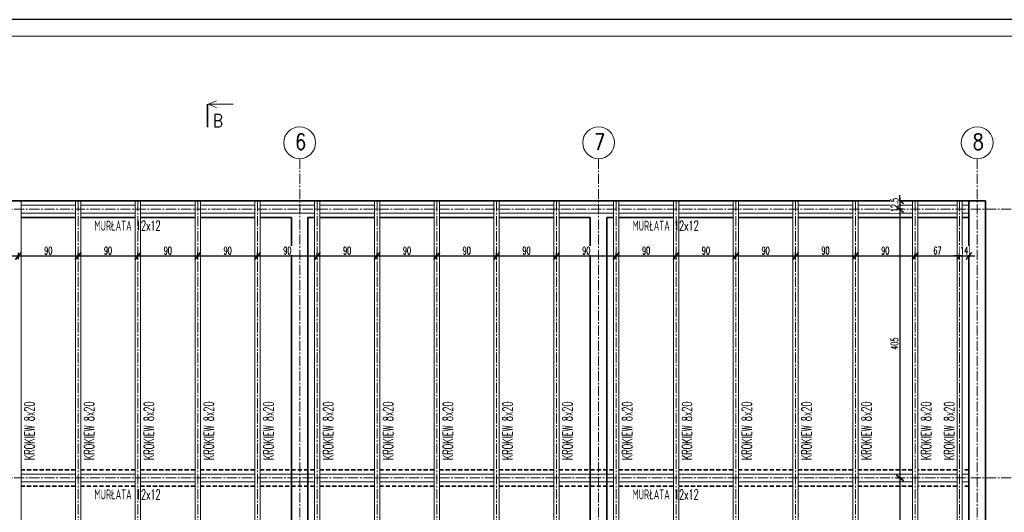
# Model space of a CAD drawing. Header units: centimetres. Extents: x 125945 to 146944, y 20629 to 31773.
# Tile 79 of 80: x 142285 to 143768, y 31030 to 31773. Entities that reach past the tile are written whole.
import ezdxf

# ---------------------------------------------------------------- set-up
doc = ezdxf.new("R2010")
doc.units = ezdxf.units.CM
doc.linetypes.add('CENTER2', pattern=[28.575, 19.05, -3.175, 3.175, -3.175])
doc.linetypes.add('HIDDEN', pattern=[9.525, 6.35, -3.175])
for name, color, linetype, lineweight in [('e-cad_cienkie', 88, 'Continuous', 15), ('e-cad_opisy', 7, 'Continuous', 15), ('e-cad_osie', 172, 'CENTER2', 9), ('e-cad_wymiary', 66, 'Continuous', 15), ('K- OPISY', 40, 'Continuous', 15), ('K-BELKI ŻELBETOWE', 160, 'HIDDEN', 35), ('K-DREWNO', 36, 'Continuous', 20), ('K-ŚCIANY KONSTRUKCYJNE', 16, 'Continuous', 35)]:
    doc.layers.add(name, color=color, linetype=linetype, lineweight=lineweight)
doc.styles.add('e-cad_1', font='simplex.shx', dxfattribs={"width": 0.6})
doc.styles.add('e-cad_2', font='simplex.shx', dxfattribs={"width": 0.8})
doc.styles.add('simpl', font='simplex.shx', dxfattribs={"width": 0.6})
doc.dimstyles.new('e-cad_1_50_[cm]', dxfattribs={"dimscale": 5, "dimtxt": 2.25, "dimasz": 1.75, "dimexe": 1, "dimexo": 0, "dimgap": 0.5, "dimtad": 1, "dimdec": 1, "dimrnd": 0.5, "dimdsep": 46, "dimtxsty": 'simpl', "dimblk": 'OBLIQUE', "dimcen": 0, "dimdle": 1, "dimclrd": 256, "dimclre": 256, "dimclrt": 256, "dimadec": 0, "dimazin": 0, "dimtfac": 1, "dimtdec": 1, "dimtix": 1, "dimtmove": 2, "dimatfit": 3, "dimldrblk": 'OBLIQUE', "dimfxl": 1, "dimfxlon": 1, "dimtfill": 1, "dimarcsym": 0})

# ---------------------------------------------------------------- blocks, each defined once
blk = doc.blocks.new('_Oblique')
at = {"color": 0, "linetype": 'ByBlock', "lineweight": -2}
blk.add_line((0.5, 0.6), (-0.5, -0.6), dxfattribs=at)
blk = doc.blocks.new('*D3872')
at = {"layer": 'Defpoints', "color": 0}
for p in [(142283.4, 31416.6), (142193.4, 31282.8), (142283.4, 31282.8)]:
    blk.add_point(p, dxfattribs=at)
at = {"layer": 'e-cad_wymiary', "lineweight": -2, "ltscale": 2}
for p, q in [((142188.4, 31416.6), (142288.4, 31416.6)), ((142193.4, 31411.6), (142193.4, 31421.6)), ((142283.4, 31411.6), (142283.4, 31421.6))]:
    blk.add_line(p, q, dxfattribs=at)
at = {"layer": 'e-cad_wymiary', "lineweight": -2, "xscale": 8.75, "yscale": 8.75, "zscale": 8.75, "rotation": 180}
blk.add_blockref('_Oblique', (142193.4, 31416.6), dxfattribs=at)
at = {"layer": 'e-cad_wymiary', "lineweight": -2, "xscale": 8.75, "yscale": 8.75, "zscale": 8.75}
blk.add_blockref('_Oblique', (142283.4, 31416.6), dxfattribs=at)
at = {"layer": 'e-cad_wymiary', "ltscale": 2, "insert": (142238.4, 31424.7), "char_height": 11.25, "attachment_point": 5, "style": 'simpl', "bg_fill": 3, "box_fill_scale": 1.1, "bg_fill_color": 256, "bg_fill_true_color": 13158600, "bg_fill_transparency": 0}
blk.add_mtext('90', dxfattribs=at)
blk = doc.blocks.new('*D3873')
at = {"layer": 'Defpoints', "color": 0}
for p in [(142373.4, 31416.6), (142283.4, 31282.8), (142373.4, 31274.6)]:
    blk.add_point(p, dxfattribs=at)
at = {"layer": 'e-cad_wymiary', "lineweight": -2, "ltscale": 2}
for p, q in [((142278.4, 31416.6), (142378.4, 31416.6)), ((142283.4, 31411.6), (142283.4, 31421.6)), ((142373.4, 31411.6), (142373.4, 31421.6))]:
    blk.add_line(p, q, dxfattribs=at)
at = {"layer": 'e-cad_wymiary', "lineweight": -2, "xscale": 8.75, "yscale": 8.75, "zscale": 8.75, "rotation": 180}
blk.add_blockref('_Oblique', (142283.4, 31416.6), dxfattribs=at)
at = {"layer": 'e-cad_wymiary', "lineweight": -2, "xscale": 8.75, "yscale": 8.75, "zscale": 8.75}
blk.add_blockref('_Oblique', (142373.4, 31416.6), dxfattribs=at)
at = {"layer": 'e-cad_wymiary', "ltscale": 2, "insert": (142328.4, 31424.7), "char_height": 11.25, "attachment_point": 5, "style": 'simpl', "bg_fill": 3, "box_fill_scale": 1.1, "bg_fill_color": 256, "bg_fill_true_color": 13158600, "bg_fill_transparency": 0}
blk.add_mtext('90', dxfattribs=at)
blk = doc.blocks.new('*D3874')
at = {"layer": 'Defpoints', "color": 0}
for p in [(142463.4, 31416.6), (142373.4, 31274.6), (142463.4, 31274.6)]:
    blk.add_point(p, dxfattribs=at)
at = {"layer": 'e-cad_wymiary', "lineweight": -2, "ltscale": 2}
for p, q in [((142368.4, 31416.6), (142468.4, 31416.6)), ((142373.4, 31411.6), (142373.4, 31421.6)), ((142463.4, 31411.6), (142463.4, 31421.6))]:
    blk.add_line(p, q, dxfattribs=at)
at = {"layer": 'e-cad_wymiary', "lineweight": -2, "xscale": 8.75, "yscale": 8.75, "zscale": 8.75, "rotation": 180}
blk.add_blockref('_Oblique', (142373.4, 31416.6), dxfattribs=at)
at = {"layer": 'e-cad_wymiary', "lineweight": -2, "xscale": 8.75, "yscale": 8.75, "zscale": 8.75}
blk.add_blockref('_Oblique', (142463.4, 31416.6), dxfattribs=at)
at = {"layer": 'e-cad_wymiary', "ltscale": 2, "insert": (142418.4, 31424.7), "char_height": 11.25, "attachment_point": 5, "style": 'simpl', "bg_fill": 3, "box_fill_scale": 1.1, "bg_fill_color": 256, "bg_fill_true_color": 13158600, "bg_fill_transparency": 0}
blk.add_mtext('90', dxfattribs=at)
blk = doc.blocks.new('*D3875')
at = {"layer": 'Defpoints', "color": 0}
for p in [(142553.4, 31416.6), (142463.4, 31274.6), (142553.4, 31274.6)]:
    blk.add_point(p, dxfattribs=at)
at = {"layer": 'e-cad_wymiary', "lineweight": -2, "ltscale": 2}
for p, q in [((142458.4, 31416.6), (142558.4, 31416.6)), ((142463.4, 31411.6), (142463.4, 31421.6)), ((142553.4, 31411.6), (142553.4, 31421.6))]:
    blk.add_line(p, q, dxfattribs=at)
at = {"layer": 'e-cad_wymiary', "lineweight": -2, "xscale": 8.75, "yscale": 8.75, "zscale": 8.75, "rotation": 180}
blk.add_blockref('_Oblique', (142463.4, 31416.6), dxfattribs=at)
at = {"layer": 'e-cad_wymiary', "lineweight": -2, "xscale": 8.75, "yscale": 8.75, "zscale": 8.75}
blk.add_blockref('_Oblique', (142553.4, 31416.6), dxfattribs=at)
at = {"layer": 'e-cad_wymiary', "ltscale": 2, "insert": (142508.4, 31424.7), "char_height": 11.25, "attachment_point": 5, "style": 'simpl', "bg_fill": 3, "box_fill_scale": 1.1, "bg_fill_color": 256, "bg_fill_true_color": 13158600, "bg_fill_transparency": 0}
blk.add_mtext('90', dxfattribs=at)
blk = doc.blocks.new('*D3876')
at = {"layer": 'Defpoints', "color": 0}
for p in [(142643.4, 31416.6), (142553.4, 31274.6), (142643.4, 31274.6)]:
    blk.add_point(p, dxfattribs=at)
at = {"layer": 'e-cad_wymiary', "lineweight": -2, "ltscale": 2}
for p, q in [((142548.4, 31416.6), (142648.4, 31416.6)), ((142553.4, 31411.6), (142553.4, 31421.6)), ((142643.4, 31411.6), (142643.4, 31421.6))]:
    blk.add_line(p, q, dxfattribs=at)
at = {"layer": 'e-cad_wymiary', "lineweight": -2, "xscale": 8.75, "yscale": 8.75, "zscale": 8.75, "rotation": 180}
blk.add_blockref('_Oblique', (142553.4, 31416.6), dxfattribs=at)
at = {"layer": 'e-cad_wymiary', "lineweight": -2, "xscale": 8.75, "yscale": 8.75, "zscale": 8.75}
blk.add_blockref('_Oblique', (142643.4, 31416.6), dxfattribs=at)
at = {"layer": 'e-cad_wymiary', "ltscale": 2, "insert": (142598.4, 31424.7), "char_height": 11.25, "attachment_point": 5, "style": 'simpl', "bg_fill": 3, "box_fill_scale": 1.1, "bg_fill_color": 256, "bg_fill_true_color": 13158600, "bg_fill_transparency": 0}
blk.add_mtext('90', dxfattribs=at)
blk = doc.blocks.new('*D3877')
at = {"layer": 'Defpoints', "color": 0}
for p in [(142733.4, 31416.6), (142643.4, 31274.6), (142733.4, 31274.6)]:
    blk.add_point(p, dxfattribs=at)
at = {"layer": 'e-cad_wymiary', "lineweight": -2, "ltscale": 2}
for p, q in [((142638.4, 31416.6), (142738.4, 31416.6)), ((142643.4, 31411.6), (142643.4, 31421.6)), ((142733.4, 31411.6), (142733.4, 31421.6))]:
    blk.add_line(p, q, dxfattribs=at)
at = {"layer": 'e-cad_wymiary', "lineweight": -2, "xscale": 8.75, "yscale": 8.75, "zscale": 8.75, "rotation": 180}
blk.add_blockref('_Oblique', (142643.4, 31416.6), dxfattribs=at)
at = {"layer": 'e-cad_wymiary', "lineweight": -2, "xscale": 8.75, "yscale": 8.75, "zscale": 8.75}
blk.add_blockref('_Oblique', (142733.4, 31416.6), dxfattribs=at)
at = {"layer": 'e-cad_wymiary', "ltscale": 2, "insert": (142688.4, 31424.7), "char_height": 11.25, "attachment_point": 5, "style": 'simpl', "bg_fill": 3, "box_fill_scale": 1.1, "bg_fill_color": 256, "bg_fill_true_color": 13158600, "bg_fill_transparency": 0}
blk.add_mtext('90', dxfattribs=at)
blk = doc.blocks.new('*D3878')
at = {"layer": 'Defpoints', "color": 0}
for p in [(142823.4, 31416.6), (142733.4, 31274.6), (142823.4, 31248)]:
    blk.add_point(p, dxfattribs=at)
at = {"layer": 'e-cad_wymiary', "lineweight": -2, "ltscale": 2}
for p, q in [((142728.4, 31416.6), (142828.4, 31416.6)), ((142733.4, 31411.6), (142733.4, 31421.6)), ((142823.4, 31411.6), (142823.4, 31421.6))]:
    blk.add_line(p, q, dxfattribs=at)
at = {"layer": 'e-cad_wymiary', "lineweight": -2, "xscale": 8.75, "yscale": 8.75, "zscale": 8.75, "rotation": 180}
blk.add_blockref('_Oblique', (142733.4, 31416.6), dxfattribs=at)
at = {"layer": 'e-cad_wymiary', "lineweight": -2, "xscale": 8.75, "yscale": 8.75, "zscale": 8.75}
blk.add_blockref('_Oblique', (142823.4, 31416.6), dxfattribs=at)
at = {"layer": 'e-cad_wymiary', "ltscale": 2, "insert": (142778.4, 31424.7), "char_height": 11.25, "attachment_point": 5, "style": 'simpl', "bg_fill": 3, "box_fill_scale": 1.1, "bg_fill_color": 256, "bg_fill_true_color": 13158600, "bg_fill_transparency": 0}
blk.add_mtext('90', dxfattribs=at)
blk = doc.blocks.new('*D3879')
at = {"layer": 'Defpoints', "color": 0}
for p in [(142913.4, 31416.6), (142823.4, 31248), (142913.4, 31248)]:
    blk.add_point(p, dxfattribs=at)
at = {"layer": 'e-cad_wymiary', "lineweight": -2, "ltscale": 2}
for p, q in [((142818.4, 31416.6), (142918.4, 31416.6)), ((142823.4, 31411.6), (142823.4, 31421.6)), ((142913.4, 31411.6), (142913.4, 31421.6))]:
    blk.add_line(p, q, dxfattribs=at)
at = {"layer": 'e-cad_wymiary', "lineweight": -2, "xscale": 8.75, "yscale": 8.75, "zscale": 8.75, "rotation": 180}
blk.add_blockref('_Oblique', (142823.4, 31416.6), dxfattribs=at)
at = {"layer": 'e-cad_wymiary', "lineweight": -2, "xscale": 8.75, "yscale": 8.75, "zscale": 8.75}
blk.add_blockref('_Oblique', (142913.4, 31416.6), dxfattribs=at)
at = {"layer": 'e-cad_wymiary', "ltscale": 2, "insert": (142868.4, 31424.7), "char_height": 11.25, "attachment_point": 5, "style": 'simpl', "bg_fill": 3, "box_fill_scale": 1.1, "bg_fill_color": 256, "bg_fill_true_color": 13158600, "bg_fill_transparency": 0}
blk.add_mtext('90', dxfattribs=at)
blk = doc.blocks.new('*D3880')
at = {"layer": 'Defpoints', "color": 0}
for p in [(143003.4, 31416.6), (142913.4, 31248), (143003.4, 31248)]:
    blk.add_point(p, dxfattribs=at)
at = {"layer": 'e-cad_wymiary', "lineweight": -2, "ltscale": 2}
for p, q in [((142908.4, 31416.6), (143008.4, 31416.6)), ((142913.4, 31411.6), (142913.4, 31421.6)), ((143003.4, 31411.6), (143003.4, 31421.6))]:
    blk.add_line(p, q, dxfattribs=at)
at = {"layer": 'e-cad_wymiary', "lineweight": -2, "xscale": 8.75, "yscale": 8.75, "zscale": 8.75, "rotation": 180}
blk.add_blockref('_Oblique', (142913.4, 31416.6), dxfattribs=at)
at = {"layer": 'e-cad_wymiary', "lineweight": -2, "xscale": 8.75, "yscale": 8.75, "zscale": 8.75}
blk.add_blockref('_Oblique', (143003.4, 31416.6), dxfattribs=at)
at = {"layer": 'e-cad_wymiary', "ltscale": 2, "insert": (142958.4, 31424.7), "char_height": 11.25, "attachment_point": 5, "style": 'simpl', "bg_fill": 3, "box_fill_scale": 1.1, "bg_fill_color": 256, "bg_fill_true_color": 13158600, "bg_fill_transparency": 0}
blk.add_mtext('90', dxfattribs=at)
blk = doc.blocks.new('*D3881')
at = {"layer": 'Defpoints', "color": 0}
for p in [(143093.4, 31416.6), (143003.4, 31248), (143093.4, 31248)]:
    blk.add_point(p, dxfattribs=at)
at = {"layer": 'e-cad_wymiary', "lineweight": -2, "ltscale": 2}
for p, q in [((142998.4, 31416.6), (143098.4, 31416.6)), ((143003.4, 31411.6), (143003.4, 31421.6)), ((143093.4, 31411.6), (143093.4, 31421.6))]:
    blk.add_line(p, q, dxfattribs=at)
at = {"layer": 'e-cad_wymiary', "lineweight": -2, "xscale": 8.75, "yscale": 8.75, "zscale": 8.75, "rotation": 180}
blk.add_blockref('_Oblique', (143003.4, 31416.6), dxfattribs=at)
at = {"layer": 'e-cad_wymiary', "lineweight": -2, "xscale": 8.75, "yscale": 8.75, "zscale": 8.75}
blk.add_blockref('_Oblique', (143093.4, 31416.6), dxfattribs=at)
at = {"layer": 'e-cad_wymiary', "ltscale": 2, "insert": (143048.4, 31424.7), "char_height": 11.25, "attachment_point": 5, "style": 'simpl', "bg_fill": 3, "box_fill_scale": 1.1, "bg_fill_color": 256, "bg_fill_true_color": 13158600, "bg_fill_transparency": 0}
blk.add_mtext('90', dxfattribs=at)
blk = doc.blocks.new('*D3882')
at = {"layer": 'Defpoints', "color": 0}
for p in [(143183.4, 31416.6), (143093.4, 31248), (143183.4, 31248)]:
    blk.add_point(p, dxfattribs=at)
at = {"layer": 'e-cad_wymiary', "lineweight": -2, "ltscale": 2}
for p, q in [((143088.4, 31416.6), (143188.4, 31416.6)), ((143093.4, 31411.6), (143093.4, 31421.6)), ((143183.4, 31411.6), (143183.4, 31421.6))]:
    blk.add_line(p, q, dxfattribs=at)
at = {"layer": 'e-cad_wymiary', "lineweight": -2, "xscale": 8.75, "yscale": 8.75, "zscale": 8.75, "rotation": 180}
blk.add_blockref('_Oblique', (143093.4, 31416.6), dxfattribs=at)
at = {"layer": 'e-cad_wymiary', "lineweight": -2, "xscale": 8.75, "yscale": 8.75, "zscale": 8.75}
blk.add_blockref('_Oblique', (143183.4, 31416.6), dxfattribs=at)
at = {"layer": 'e-cad_wymiary', "ltscale": 2, "insert": (143138.4, 31424.7), "char_height": 11.25, "attachment_point": 5, "style": 'simpl', "bg_fill": 3, "box_fill_scale": 1.1, "bg_fill_color": 256, "bg_fill_true_color": 13158600, "bg_fill_transparency": 0}
blk.add_mtext('90', dxfattribs=at)
blk = doc.blocks.new('*D3883')
at = {"layer": 'Defpoints', "color": 0}
for p in [(143273.4, 31416.6), (143183.4, 31248), (143273.4, 31255.4)]:
    blk.add_point(p, dxfattribs=at)
at = {"layer": 'e-cad_wymiary', "lineweight": -2, "ltscale": 2}
for p, q in [((143178.4, 31416.6), (143278.4, 31416.6)), ((143183.4, 31411.6), (143183.4, 31421.6)), ((143273.4, 31411.6), (143273.4, 31421.6))]:
    blk.add_line(p, q, dxfattribs=at)
at = {"layer": 'e-cad_wymiary', "lineweight": -2, "xscale": 8.75, "yscale": 8.75, "zscale": 8.75, "rotation": 180}
blk.add_blockref('_Oblique', (143183.4, 31416.6), dxfattribs=at)
at = {"layer": 'e-cad_wymiary', "lineweight": -2, "xscale": 8.75, "yscale": 8.75, "zscale": 8.75}
blk.add_blockref('_Oblique', (143273.4, 31416.6), dxfattribs=at)
at = {"layer": 'e-cad_wymiary', "ltscale": 2, "insert": (143228.4, 31424.7), "char_height": 11.25, "attachment_point": 5, "style": 'simpl', "bg_fill": 3, "box_fill_scale": 1.1, "bg_fill_color": 256, "bg_fill_true_color": 13158600, "bg_fill_transparency": 0}
blk.add_mtext('90', dxfattribs=at)
blk = doc.blocks.new('*D3884')
at = {"layer": 'Defpoints', "color": 0}
for p in [(143363.4, 31416.6), (143273.4, 31255.4), (143363.4, 31255.4)]:
    blk.add_point(p, dxfattribs=at)
at = {"layer": 'e-cad_wymiary', "lineweight": -2, "ltscale": 2}
for p, q in [((143268.4, 31416.6), (143368.4, 31416.6)), ((143273.4, 31411.6), (143273.4, 31421.6)), ((143363.4, 31411.6), (143363.4, 31421.6))]:
    blk.add_line(p, q, dxfattribs=at)
at = {"layer": 'e-cad_wymiary', "lineweight": -2, "xscale": 8.75, "yscale": 8.75, "zscale": 8.75, "rotation": 180}
blk.add_blockref('_Oblique', (143273.4, 31416.6), dxfattribs=at)
at = {"layer": 'e-cad_wymiary', "lineweight": -2, "xscale": 8.75, "yscale": 8.75, "zscale": 8.75}
blk.add_blockref('_Oblique', (143363.4, 31416.6), dxfattribs=at)
at = {"layer": 'e-cad_wymiary', "ltscale": 2, "insert": (143318.4, 31424.7), "char_height": 11.25, "attachment_point": 5, "style": 'simpl', "bg_fill": 3, "box_fill_scale": 1.1, "bg_fill_color": 256, "bg_fill_true_color": 13158600, "bg_fill_transparency": 0}
blk.add_mtext('90', dxfattribs=at)
blk = doc.blocks.new('*D3885')
at = {"layer": 'Defpoints', "color": 0}
for p in [(143453.4, 31416.6), (143363.4, 31255.4), (143453.4, 31255.4)]:
    blk.add_point(p, dxfattribs=at)
at = {"layer": 'e-cad_wymiary', "lineweight": -2, "ltscale": 2}
for p, q in [((143358.4, 31416.6), (143458.4, 31416.6)), ((143363.4, 31411.6), (143363.4, 31421.6)), ((143453.4, 31411.6), (143453.4, 31421.6))]:
    blk.add_line(p, q, dxfattribs=at)
at = {"layer": 'e-cad_wymiary', "lineweight": -2, "xscale": 8.75, "yscale": 8.75, "zscale": 8.75, "rotation": 180}
blk.add_blockref('_Oblique', (143363.4, 31416.6), dxfattribs=at)
at = {"layer": 'e-cad_wymiary', "lineweight": -2, "xscale": 8.75, "yscale": 8.75, "zscale": 8.75}
blk.add_blockref('_Oblique', (143453.4, 31416.6), dxfattribs=at)
at = {"layer": 'e-cad_wymiary', "ltscale": 2, "insert": (143408.4, 31424.7), "char_height": 11.25, "attachment_point": 5, "style": 'simpl', "bg_fill": 3, "box_fill_scale": 1.1, "bg_fill_color": 256, "bg_fill_true_color": 13158600, "bg_fill_transparency": 0}
blk.add_mtext('90', dxfattribs=at)
blk = doc.blocks.new('*D3886')
at = {"layer": 'Defpoints', "color": 0}
for p in [(143543.4, 31416.6), (143453.4, 31255.4), (143543.4, 31255.4)]:
    blk.add_point(p, dxfattribs=at)
at = {"layer": 'e-cad_wymiary', "lineweight": -2, "ltscale": 2}
for p, q in [((143448.4, 31416.6), (143548.4, 31416.6)), ((143453.4, 31411.6), (143453.4, 31421.6)), ((143543.4, 31411.6), (143543.4, 31421.6))]:
    blk.add_line(p, q, dxfattribs=at)
at = {"layer": 'e-cad_wymiary', "lineweight": -2, "xscale": 8.75, "yscale": 8.75, "zscale": 8.75, "rotation": 180}
blk.add_blockref('_Oblique', (143453.4, 31416.6), dxfattribs=at)
at = {"layer": 'e-cad_wymiary', "lineweight": -2, "xscale": 8.75, "yscale": 8.75, "zscale": 8.75}
blk.add_blockref('_Oblique', (143543.4, 31416.6), dxfattribs=at)
at = {"layer": 'e-cad_wymiary', "ltscale": 2, "insert": (143498.4, 31424.7), "char_height": 11.25, "attachment_point": 5, "style": 'simpl', "bg_fill": 3, "box_fill_scale": 1.1, "bg_fill_color": 256, "bg_fill_true_color": 13158600, "bg_fill_transparency": 0}
blk.add_mtext('90', dxfattribs=at)
blk = doc.blocks.new('*D3887')
at = {"layer": 'Defpoints', "color": 0}
for p in [(143633.4, 31416.6), (143543.4, 31255.4), (143633.4, 31255.4)]:
    blk.add_point(p, dxfattribs=at)
at = {"layer": 'e-cad_wymiary', "lineweight": -2, "ltscale": 2}
for p, q in [((143538.4, 31416.6), (143638.4, 31416.6)), ((143543.4, 31411.6), (143543.4, 31421.6)), ((143633.4, 31411.6), (143633.4, 31421.6))]:
    blk.add_line(p, q, dxfattribs=at)
at = {"layer": 'e-cad_wymiary', "lineweight": -2, "xscale": 8.75, "yscale": 8.75, "zscale": 8.75, "rotation": 180}
blk.add_blockref('_Oblique', (143543.4, 31416.6), dxfattribs=at)
at = {"layer": 'e-cad_wymiary', "lineweight": -2, "xscale": 8.75, "yscale": 8.75, "zscale": 8.75}
blk.add_blockref('_Oblique', (143633.4, 31416.6), dxfattribs=at)
at = {"layer": 'e-cad_wymiary', "ltscale": 2, "insert": (143588.4, 31424.7), "char_height": 11.25, "attachment_point": 5, "style": 'simpl', "bg_fill": 3, "box_fill_scale": 1.1, "bg_fill_color": 256, "bg_fill_true_color": 13158600, "bg_fill_transparency": 0}
blk.add_mtext('90', dxfattribs=at)
blk = doc.blocks.new('*D3888')
at = {"layer": 'Defpoints', "color": 0}
for p in [(143700.4, 31416.6), (143633.4, 31255.4), (143700.4, 31255.4)]:
    blk.add_point(p, dxfattribs=at)
at = {"layer": 'e-cad_wymiary', "lineweight": -2, "ltscale": 2}
for p, q in [((143628.4, 31416.6), (143705.4, 31416.6)), ((143633.4, 31411.6), (143633.4, 31421.6)), ((143700.4, 31411.6), (143700.4, 31421.6))]:
    blk.add_line(p, q, dxfattribs=at)
at = {"layer": 'e-cad_wymiary', "lineweight": -2, "xscale": 8.75, "yscale": 8.75, "zscale": 8.75, "rotation": 180}
blk.add_blockref('_Oblique', (143633.4, 31416.6), dxfattribs=at)
at = {"layer": 'e-cad_wymiary', "lineweight": -2, "xscale": 8.75, "yscale": 8.75, "zscale": 8.75}
blk.add_blockref('_Oblique', (143700.4, 31416.6), dxfattribs=at)
at = {"layer": 'e-cad_wymiary', "ltscale": 2, "insert": (143666.9, 31424.7), "char_height": 11.25, "attachment_point": 5, "style": 'simpl', "bg_fill": 3, "box_fill_scale": 1.1, "bg_fill_color": 256, "bg_fill_true_color": 13158600, "bg_fill_transparency": 0}
blk.add_mtext('67', dxfattribs=at)
blk = doc.blocks.new('*D3889')
at = {"layer": 'Defpoints', "color": 0}
for p in [(143700.4, 31255.4), (143714.4, 31255.4)]:
    blk.add_point(p, dxfattribs=at)
at = {"layer": 'e-cad_wymiary', "lineweight": -2, "ltscale": 2}
for p, q in [((143700.4, 31416.6), (143691.7, 31416.6)), ((143695.4, 31416.6), (143719.4, 31416.6)), ((143700.4, 31411.6), (143700.4, 31421.6)), ((143714.4, 31411.6), (143714.4, 31421.6)), ((143714.4, 31416.6), (143723.2, 31416.6))]:
    blk.add_line(p, q, dxfattribs=at)
at = {"layer": 'e-cad_wymiary', "lineweight": -2, "xscale": 8.75, "yscale": 8.75, "zscale": 8.75}
blk.add_blockref('_Oblique', (143700.4, 31416.6), dxfattribs=at)
at = {"layer": 'e-cad_wymiary', "lineweight": -2, "xscale": 8.75, "yscale": 8.75, "zscale": 8.75, "rotation": 180}
blk.add_blockref('_Oblique', (143714.4, 31416.6), dxfattribs=at)
at = {"layer": 'e-cad_wymiary', "ltscale": 2, "insert": (143707.4, 31424.7), "char_height": 11.25, "attachment_point": 5, "style": 'simpl', "bg_fill": 3, "box_fill_scale": 1.1, "bg_fill_color": 256, "bg_fill_true_color": 13158600, "bg_fill_transparency": 0}
blk.add_mtext('14', dxfattribs=at)
at = {"layer": 'Defpoints', "color": 0}
blk.add_point((143714.4, 31416.6), dxfattribs=at)
blk = doc.blocks.new('*D3894')
at = {"layer": 'Defpoints', "color": 0}
for p in [(143617.2, 31499.5), (143617.2, 31487)]:
    blk.add_point(p, dxfattribs=at)
at = {"layer": 'e-cad_wymiary', "lineweight": -2, "ltscale": 2}
for p, q in [((143615.5, 31499.5), (143605.5, 31499.5)), ((143610.5, 31499.5), (143610.5, 31508.3)), ((143610.5, 31504.5), (143610.5, 31482)), ((143615.5, 31487), (143605.5, 31487)), ((143610.5, 31487), (143610.5, 31478.3))]:
    blk.add_line(p, q, dxfattribs=at)
at = {"layer": 'e-cad_wymiary', "lineweight": -2, "xscale": 8.75, "yscale": 8.75, "zscale": 8.75}
for p, rotation in [((143610.5, 31499.5), 270), ((143610.5, 31487), 90)]:
    blk.add_blockref('_Oblique', p, dxfattribs=dict(at, rotation=rotation))
at = {"layer": 'e-cad_wymiary', "ltscale": 2, "insert": (143602.4, 31493.3), "char_height": 11.25, "attachment_point": 5, "rotation": 90, "style": 'simpl', "bg_fill": 3, "box_fill_scale": 1.1, "bg_fill_color": 256, "bg_fill_true_color": 13158600, "bg_fill_transparency": 0}
blk.add_mtext('12.5', dxfattribs=at)
at = {"layer": 'Defpoints', "color": 0}
blk.add_point((143610.5, 31487), dxfattribs=at)
blk = doc.blocks.new('*D3895')
at = {"layer": 'Defpoints', "color": 0}
for p in [(143617.2, 31487), (143610.5, 31082), (143629.4, 31082)]:
    blk.add_point(p, dxfattribs=at)
at = {"layer": 'e-cad_wymiary', "lineweight": -2, "ltscale": 2}
for p, q in [((143615.5, 31487), (143605.5, 31487)), ((143610.5, 31492), (143610.5, 31077)), ((143615.5, 31082), (143605.5, 31082))]:
    blk.add_line(p, q, dxfattribs=at)
at = {"layer": 'e-cad_wymiary', "lineweight": -2, "xscale": 8.75, "yscale": 8.75, "zscale": 8.75}
for p, rotation in [((143610.5, 31487), 90), ((143610.5, 31082), 270)]:
    blk.add_blockref('_Oblique', p, dxfattribs=dict(at, rotation=rotation))
at = {"layer": 'e-cad_wymiary', "ltscale": 2, "insert": (143602.4, 31284.5), "char_height": 11.25, "attachment_point": 5, "rotation": 90, "style": 'simpl', "bg_fill": 3, "box_fill_scale": 1.1, "bg_fill_color": 256, "bg_fill_true_color": 13158600, "bg_fill_transparency": 0}
blk.add_mtext('405', dxfattribs=at)
blk = doc.blocks.new('*D3896')
at = {"layer": 'Defpoints', "color": 0}
for p in [(143629.4, 31082), (143610.5, 30664.5), (143629.4, 30664.5)]:
    blk.add_point(p, dxfattribs=at)
at = {"layer": 'e-cad_wymiary', "lineweight": -2, "ltscale": 2}
for p, q in [((143615.5, 31082), (143605.5, 31082)), ((143610.5, 31087), (143610.5, 30659.5)), ((143615.5, 30664.5), (143605.5, 30664.5))]:
    blk.add_line(p, q, dxfattribs=at)
at = {"layer": 'e-cad_wymiary', "lineweight": -2, "xscale": 8.75, "yscale": 8.75, "zscale": 8.75}
for p, rotation in [((143610.5, 31082), 90), ((143610.5, 30664.5), 270)]:
    blk.add_blockref('_Oblique', p, dxfattribs=dict(at, rotation=rotation))
at = {"layer": 'e-cad_wymiary', "ltscale": 2, "insert": (143602.4, 30873.3), "char_height": 11.25, "attachment_point": 5, "rotation": 90, "style": 'simpl', "bg_fill": 3, "box_fill_scale": 1.1, "bg_fill_color": 256, "bg_fill_true_color": 13158600, "bg_fill_transparency": 0}
blk.add_mtext('417.5', dxfattribs=at)
blk = doc.blocks.new('e-cad_przekroj_1_1_P')
at = {"const_width": 0.5}
blk.add_lwpolyline([(0, 0), (0, 7)], dxfattribs=at)
for points in [[(0.25, 7), (2.75, 8)], [(0.25, 7), (7.75, 7)], [(0.25, 7), (2.75, 6)]]:
    blk.add_lwpolyline(points)
at = {"style": 'e-cad_1', "width": 0.8}
blk.add_attdef('SYMBOL', (1.75, 0), '', height=4, dxfattribs=at)

msp = doc.modelspace()

# ---------------------------------------------------------------- linework, layer by layer
at = {"layer": 'Defpoints'}
msp.add_lwpolyline([(140133.77, 30287.77), (144533.77, 30287.77), (144533.77, 31772.77), (140133.77, 31772.77)], close=True, dxfattribs=at)
at = {"layer": 'e-cad_cienkie'}
msp.add_lwpolyline([(140283.77, 30312.77), (144508.77, 30312.77), (144508.77, 31747.77), (140283.77, 31747.77)], close=True, dxfattribs=at)
at = {"layer": 'e-cad_opisy'}
for centre in [(142706.9, 31587.27), (143156.9, 31587.27), (143726.9, 31587.27)]:
    msp.add_circle(centre, 24, dxfattribs=at)
at = {"layer": 'e-cad_osie', "ltscale": 0.8}
for p, q in [((142706.9, 31563.27), (142706.9, 30611.37)), ((143156.9, 31563.27), (143156.9, 30611.37)), ((143726.9, 31563.27), (143726.9, 30611.37)), ((142373.4, 31499.52), (142373.4, 30664.52)), ((142463.4, 31499.52), (142463.4, 30664.52)), ((142553.4, 31499.52), (142553.4, 30664.52)), ((142643.4, 31499.52), (142643.4, 30664.52)), ((142733.4, 31499.52), (142733.4, 30664.52)), ((142823.4, 31499.52), (142823.4, 30664.52)), ((142913.4, 31499.52), (142913.4, 30664.52)), ((143003.4, 31499.52), (143003.4, 30664.52)), ((143093.4, 31499.52), (143093.4, 30664.52)), ((143183.4, 31499.52), (143183.4, 30664.52)), ((143273.4, 31499.52), (143273.4, 30664.52)), ((143363.4, 31499.52), (143363.4, 30664.52)), ((143453.4, 31499.52), (143453.4, 30664.52)), ((143543.4, 31499.52), (143543.4, 30664.52)), ((143633.4, 31499.52), (143633.4, 30664.52)), ((143700.4, 31499.52), (143700.4, 30664.52)), ((140379.62, 31487.02), (143800.44, 31487.02)), ((140379.62, 31082.02), (143800.44, 31082.02))]:
    msp.add_line(p, q, dxfattribs=at)
at = {"layer": 'K-BELKI ŻELBETOWE'}
for points in [[(142369.4, 31094.52), (142287.4, 31094.52)], [(142459.4, 31094.52), (142377.4, 31094.52)], [(142549.4, 31094.52), (142467.4, 31094.52)], [(142639.4, 31094.52), (142557.4, 31094.52)], [(142729.4, 31094.52), (142647.4, 31094.52)], [(142819.4, 31094.52), (142737.4, 31094.52)], [(142909.4, 31094.52), (142827.4, 31094.52)], [(142999.4, 31094.52), (142917.4, 31094.52)], [(143089.4, 31094.52), (143007.4, 31094.52)], [(143179.4, 31094.52), (143097.4, 31094.52)], [(143269.4, 31094.52), (143187.4, 31094.52)], [(143359.4, 31094.52), (143277.4, 31094.52)], [(143449.4, 31094.52), (143367.4, 31094.52)], [(143539.4, 31094.52), (143457.4, 31094.52)], [(143629.4, 31094.52), (143547.4, 31094.52)], [(143696.4, 31094.52), (143637.4, 31094.52)], [(143714.4, 31094.52), (143704.4, 31094.52)], [(142369.4, 31069.52), (142287.4, 31069.52)], [(142459.4, 31069.52), (142377.4, 31069.52)], [(142549.4, 31069.52), (142467.4, 31069.52)], [(142639.4, 31069.52), (142557.4, 31069.52)], [(142729.4, 31069.52), (142647.4, 31069.52)], [(142819.4, 31069.52), (142737.4, 31069.52)], [(142909.4, 31069.52), (142827.4, 31069.52)], [(142999.4, 31069.52), (142917.4, 31069.52)], [(143089.4, 31069.52), (143007.4, 31069.52)], [(143179.4, 31069.52), (143097.4, 31069.52)], [(143269.4, 31069.52), (143187.4, 31069.52)], [(143359.4, 31069.52), (143277.4, 31069.52)], [(143449.4, 31069.52), (143367.4, 31069.52)], [(143539.4, 31069.52), (143457.4, 31069.52)], [(143629.4, 31069.52), (143547.4, 31069.52)], [(143696.4, 31069.52), (143637.4, 31069.52)], [(143714.4, 31069.52), (143704.4, 31069.52)]]:
    msp.add_lwpolyline(points, dxfattribs=at)
at = {"layer": 'K-DREWNO', "ltscale": 0.8}
for p, q in [((142287.4, 31499.52), (142287.4, 30664.52)), ((142369.4, 31499.52), (142369.4, 30664.52)), ((142377.4, 31499.52), (142377.4, 30664.52)), ((142459.4, 31499.52), (142459.4, 30664.52)), ((142467.4, 31499.52), (142467.4, 30664.52)), ((142549.4, 31499.52), (142549.4, 30664.52)), ((142557.4, 31499.52), (142557.4, 30664.52)), ((142639.4, 31499.52), (142639.4, 30664.52)), ((142647.4, 31499.52), (142647.4, 30664.52)), ((142729.4, 31499.52), (142729.4, 30664.52)), ((142737.4, 31499.52), (142737.4, 30664.52)), ((142819.4, 31499.52), (142819.4, 30664.52)), ((142827.4, 31499.52), (142827.4, 30664.52)), ((142909.4, 31499.52), (142909.4, 30664.52)), ((142917.4, 31499.52), (142917.4, 30664.52)), ((142999.4, 31499.52), (142999.4, 30664.52)), ((143007.4, 31499.52), (143007.4, 30664.52)), ((143089.4, 31499.52), (143089.4, 30664.52)), ((143097.4, 31499.52), (143097.4, 30664.52)), ((143179.4, 31499.52), (143179.4, 30664.52)), ((143187.4, 31499.52), (143187.4, 30664.52)), ((143269.4, 31499.52), (143269.4, 30664.52)), ((143277.4, 31499.52), (143277.4, 30664.52)), ((143359.4, 31499.52), (143359.4, 30664.52)), ((143367.4, 31499.52), (143367.4, 30664.52)), ((143449.4, 31499.52), (143449.4, 30664.52)), ((143457.4, 31499.52), (143457.4, 30664.52)), ((143539.4, 31499.52), (143539.4, 30664.52)), ((143547.4, 31499.52), (143547.4, 30664.52)), ((143629.4, 31499.52), (143629.4, 30664.52)), ((143637.4, 31499.52), (143637.4, 30664.52)), ((143696.4, 31499.52), (143696.4, 30664.52)), ((143704.4, 31499.52), (143704.4, 30664.52)), ((142287.4, 31493.02), (142369.4, 31493.02)), ((142377.4, 31493.02), (142459.4, 31493.02)), ((142467.4, 31493.02), (142549.4, 31493.02)), ((142557.4, 31493.02), (142639.4, 31493.02)), ((142647.4, 31493.02), (142729.4, 31493.02)), ((142737.4, 31493.02), (142819.4, 31493.02)), ((142827.4, 31493.02), (142909.4, 31493.02)), ((142917.4, 31493.02), (142999.4, 31493.02)), ((143007.4, 31493.02), (143089.4, 31493.02)), ((143097.4, 31493.02), (143179.4, 31493.02)), ((143187.4, 31493.02), (143269.4, 31493.02)), ((143277.4, 31493.02), (143359.4, 31493.02)), ((143367.4, 31493.02), (143449.4, 31493.02)), ((143457.4, 31493.02), (143539.4, 31493.02)), ((143547.4, 31493.02), (143629.4, 31493.02)), ((143637.4, 31493.02), (143696.4, 31493.02)), ((143704.4, 31493.02), (143714.4, 31493.02)), ((142287.4, 31481.02), (142369.4, 31481.02)), ((142377.4, 31481.02), (142459.4, 31481.02)), ((142467.4, 31481.02), (142549.4, 31481.02)), ((142557.4, 31481.02), (142639.4, 31481.02)), ((142647.4, 31481.02), (142729.4, 31481.02)), ((142737.4, 31481.02), (142819.4, 31481.02)), ((142827.4, 31481.02), (142909.4, 31481.02)), ((142917.4, 31481.02), (142999.4, 31481.02)), ((143007.4, 31481.02), (143089.4, 31481.02)), ((143097.4, 31481.02), (143179.4, 31481.02)), ((143187.4, 31481.02), (143269.4, 31481.02)), ((143277.4, 31481.02), (143359.4, 31481.02)), ((143367.4, 31481.02), (143449.4, 31481.02)), ((143457.4, 31481.02), (143539.4, 31481.02)), ((143547.4, 31481.02), (143629.4, 31481.02)), ((143637.4, 31481.02), (143696.4, 31481.02)), ((143704.4, 31481.02), (143714.4, 31481.02)), ((142287.4, 31088.02), (142369.4, 31088.02)), ((142377.4, 31088.02), (142459.4, 31088.02)), ((142467.4, 31088.02), (142549.4, 31088.02)), ((142557.4, 31088.02), (142639.4, 31088.02)), ((142647.4, 31088.02), (142729.4, 31088.02)), ((142737.4, 31088.02), (142819.4, 31088.02)), ((142827.4, 31088.02), (142909.4, 31088.02)), ((142917.4, 31088.02), (142999.4, 31088.02)), ((143007.4, 31088.02), (143089.4, 31088.02)), ((143097.4, 31088.02), (143179.4, 31088.02)), ((143187.4, 31088.02), (143269.4, 31088.02)), ((143277.4, 31088.02), (143359.4, 31088.02)), ((143367.4, 31088.02), (143449.4, 31088.02)), ((143457.4, 31088.02), (143539.4, 31088.02)), ((143547.4, 31088.02), (143629.4, 31088.02)), ((143637.4, 31088.02), (143696.4, 31088.02)), ((143704.4, 31088.02), (143714.4, 31088.02)), ((142287.4, 31076.02), (142369.4, 31076.02)), ((142377.4, 31076.02), (142459.4, 31076.02)), ((142467.4, 31076.02), (142549.4, 31076.02)), ((142557.4, 31076.02), (142639.4, 31076.02)), ((142647.4, 31076.02), (142729.4, 31076.02)), ((142737.4, 31076.02), (142819.4, 31076.02)), ((142827.4, 31076.02), (142909.4, 31076.02)), ((142917.4, 31076.02), (142999.4, 31076.02)), ((143007.4, 31076.02), (143089.4, 31076.02)), ((143097.4, 31076.02), (143179.4, 31076.02)), ((143187.4, 31076.02), (143269.4, 31076.02)), ((143277.4, 31076.02), (143359.4, 31076.02)), ((143367.4, 31076.02), (143449.4, 31076.02)), ((143457.4, 31076.02), (143539.4, 31076.02)), ((143547.4, 31076.02), (143629.4, 31076.02)), ((143637.4, 31076.02), (143696.4, 31076.02)), ((143704.4, 31076.02), (143714.4, 31076.02))]:
    msp.add_line(p, q, dxfattribs=at)
at = {"layer": 'K-ŚCIANY KONSTRUKCYJNE', "ltscale": 0.8}
for p, q in [((140444.4, 31499.52), (143169.4, 31499.52)), ((143169.4, 31499.52), (143739.4, 31499.52)), ((143714.4, 31499.52), (143714.4, 30689.52)), ((143739.4, 30664.52), (143739.4, 31499.52)), ((142369.4, 31474.52), (142287.4, 31474.52)), ((142459.4, 31474.52), (142377.4, 31474.52)), ((142549.4, 31474.52), (142467.4, 31474.52)), ((142639.4, 31474.52), (142557.4, 31474.52)), ((142694.4, 31474.52), (142647.4, 31474.52)), ((142694.4, 30689.52), (142694.4, 31474.52)), ((143169.4, 31474.52), (143169.4, 30689.52)), ((143179.4, 31474.52), (143169.4, 31474.52)), ((143269.4, 31474.52), (143187.4, 31474.52)), ((143359.4, 31474.52), (143277.4, 31474.52)), ((143449.4, 31474.52), (143367.4, 31474.52)), ((143539.4, 31474.52), (143457.4, 31474.52)), ((143629.4, 31474.52), (143547.4, 31474.52)), ((143696.4, 31474.52), (143637.4, 31474.52)), ((143714.4, 31474.52), (143704.4, 31474.52))]:
    msp.add_line(p, q, dxfattribs=at)
for points in [[(142729.4, 31474.52), (142719.4, 31474.52), (142719.4, 30689.52), (142729.4, 30689.52)], [(142819.4, 31474.52), (142737.4, 31474.52)], [(142909.4, 31474.52), (142827.4, 31474.52)], [(142999.4, 31474.52), (142917.4, 31474.52)], [(143089.4, 31474.52), (143007.4, 31474.52)], [(143111.9, 30689.52), (143144.4, 30689.52), (143144.4, 31474.52), (143097.4, 31474.52)]]:
    msp.add_lwpolyline(points, dxfattribs=at)

# ---------------------------------------------------------------- block references
at = {"layer": 'e-cad_opisy', "ltscale": 2, "xscale": 5, "yscale": 5, "zscale": 5}
msp.add_blockref('e-cad_przekroj_1_1_P', (142567.88, 31610.51), dxfattribs=at).add_auto_attribs({'SYMBOL': 'B'})

# ---------------------------------------------------------------- texts
at = {"layer": 'e-cad_opisy', "ltscale": 2, "style": 'e-cad_2', "width": 0.8}
for s, p in [('6', (142700.11, 31576.77)), ('7', (143150.11, 31576.77)), ('8', (143720.11, 31576.77))]:
    msp.add_text(s, height=24, dxfattribs=at).set_placement(p)
at = {"layer": 'K- OPISY', "ltscale": 2, "char_height": 15, "width": 1220.6714, "attachment_point": 1, "line_spacing_factor": 0.921669, "style": 'e-cad_1'}
for insert in [(142397.9, 31469.77), (143207.9, 31469.77), (142397.9, 31064.77), (143207.9, 31064.77)]:
    msp.add_mtext('MURŁATA 12x12', dxfattribs=dict(at, insert=insert))
at = {"layer": 'K- OPISY', "ltscale": 2, "char_height": 15, "width": 1220.6714, "attachment_point": 1, "rotation": 90, "line_spacing_factor": 0.921669, "style": 'e-cad_1'}
for insert in [(142292.45, 31108.97), (142382.45, 31108.97), (142472.45, 31108.97), (142562.45, 31108.97), (142652.45, 31108.97), (142742.45, 31108.97), (142832.45, 31108.97), (142922.45, 31108.97), (143012.45, 31108.97), (143102.45, 31108.97), (143192.45, 31108.97), (143282.45, 31108.97), (143372.45, 31108.97), (143462.45, 31108.97), (143552.45, 31108.97), (143642.45, 31108.97), (143677.13, 31108.97)]:
    msp.add_mtext('KROKIEW 8x20', dxfattribs=dict(at, insert=insert))

# ---------------------------------------------------------------- next in the draw order: dimensions: what is measured, and where the dimension line sits
at = {"layer": 'e-cad_wymiary', "ltscale": 2}
dim = msp.add_linear_dim(base=(143610.53, 31487.02), p1=(143617.19, 31499.52), p2=(143617.19, 31487.02), angle=90, dimstyle='e-cad_1_50_[cm]', dxfattribs=at)
dim.commit()
dim.dimension.update_dxf_attribs({"geometry": '*D3894', "text_midpoint": (143602.4, 31493.27)})
dim = msp.add_linear_dim(base=(142283.4, 31416.59), p1=(142193.4, 31282.77), p2=(142283.4, 31282.77), dimstyle='e-cad_1_50_[cm]', dxfattribs=at)
dim.commit()
dim.dimension.update_dxf_attribs({"geometry": '*D3872', "text_midpoint": (142238.4, 31424.72)})

# ---------------------------------------------------------------- next in the draw order: dimensions: what is measured, and where the dimension line sits
dim = msp.add_linear_dim(base=(142373.4, 31416.59), p1=(142283.4, 31282.77), p2=(142373.4, 31274.63), dimstyle='e-cad_1_50_[cm]', dxfattribs=at)
dim.commit()
dim.dimension.update_dxf_attribs({"geometry": '*D3873', "text_midpoint": (142328.4, 31424.72)})

# ---------------------------------------------------------------- next in the draw order: dimensions: what is measured, and where the dimension line sits
dim = msp.add_linear_dim(base=(142463.4, 31416.59), p1=(142373.4, 31274.63), p2=(142463.4, 31274.63), dimstyle='e-cad_1_50_[cm]', dxfattribs=at)
dim.commit()
dim.dimension.update_dxf_attribs({"geometry": '*D3874', "text_midpoint": (142418.4, 31424.72)})

# ---------------------------------------------------------------- next in the draw order: dimensions: what is measured, and where the dimension line sits
dim = msp.add_linear_dim(base=(142553.4, 31416.59), p1=(142463.4, 31274.63), p2=(142553.4, 31274.63), dimstyle='e-cad_1_50_[cm]', dxfattribs=at)
dim.commit()
dim.dimension.update_dxf_attribs({"geometry": '*D3875', "text_midpoint": (142508.4, 31424.72)})

# ---------------------------------------------------------------- next in the draw order: dimensions: what is measured, and where the dimension line sits
dim = msp.add_linear_dim(base=(142643.4, 31416.59), p1=(142553.4, 31274.63), p2=(142643.4, 31274.63), dimstyle='e-cad_1_50_[cm]', dxfattribs=at)
dim.commit()
dim.dimension.update_dxf_attribs({"geometry": '*D3876', "text_midpoint": (142598.4, 31424.72)})

# ---------------------------------------------------------------- next in the draw order: dimensions: what is measured, and where the dimension line sits
dim = msp.add_linear_dim(base=(142733.4, 31416.59), p1=(142643.4, 31274.63), p2=(142733.4, 31274.63), dimstyle='e-cad_1_50_[cm]', dxfattribs=at)
dim.commit()
dim.dimension.update_dxf_attribs({"geometry": '*D3877', "text_midpoint": (142688.4, 31424.72)})

# ---------------------------------------------------------------- next in the draw order: dimensions: what is measured, and where the dimension line sits
dim = msp.add_linear_dim(base=(142823.4, 31416.59), p1=(142733.4, 31274.63), p2=(142823.4, 31247.98), dimstyle='e-cad_1_50_[cm]', dxfattribs=at)
dim.commit()
dim.dimension.update_dxf_attribs({"geometry": '*D3878', "text_midpoint": (142778.4, 31424.72)})

# ---------------------------------------------------------------- next in the draw order: dimensions: what is measured, and where the dimension line sits
dim = msp.add_linear_dim(base=(142913.4, 31416.59), p1=(142823.4, 31247.98), p2=(142913.4, 31247.98), dimstyle='e-cad_1_50_[cm]', dxfattribs=at)
dim.commit()
dim.dimension.update_dxf_attribs({"geometry": '*D3879', "text_midpoint": (142868.4, 31424.72)})

# ---------------------------------------------------------------- next in the draw order: dimensions: what is measured, and where the dimension line sits
dim = msp.add_linear_dim(base=(143003.4, 31416.59), p1=(142913.4, 31247.98), p2=(143003.4, 31247.98), dimstyle='e-cad_1_50_[cm]', dxfattribs=at)
dim.commit()
dim.dimension.update_dxf_attribs({"geometry": '*D3880', "text_midpoint": (142958.4, 31424.72)})

# ---------------------------------------------------------------- next in the draw order: dimensions: what is measured, and where the dimension line sits
dim = msp.add_linear_dim(base=(143093.4, 31416.59), p1=(143003.4, 31247.98), p2=(143093.4, 31247.98), dimstyle='e-cad_1_50_[cm]', dxfattribs=at)
dim.commit()
dim.dimension.update_dxf_attribs({"geometry": '*D3881', "text_midpoint": (143048.4, 31424.72)})

# ---------------------------------------------------------------- next in the draw order: dimensions: what is measured, and where the dimension line sits
dim = msp.add_linear_dim(base=(143183.4, 31416.59), p1=(143093.4, 31247.98), p2=(143183.4, 31247.98), dimstyle='e-cad_1_50_[cm]', dxfattribs=at)
dim.commit()
dim.dimension.update_dxf_attribs({"geometry": '*D3882', "text_midpoint": (143138.4, 31424.72)})

# ---------------------------------------------------------------- next in the draw order: dimensions: what is measured, and where the dimension line sits
dim = msp.add_linear_dim(base=(143273.4, 31416.59), p1=(143183.4, 31247.98), p2=(143273.4, 31255.38), dimstyle='e-cad_1_50_[cm]', dxfattribs=at)
dim.commit()
dim.dimension.update_dxf_attribs({"geometry": '*D3883', "text_midpoint": (143228.4, 31424.72)})

# ---------------------------------------------------------------- next in the draw order: dimensions: what is measured, and where the dimension line sits
dim = msp.add_linear_dim(base=(143363.4, 31416.59), p1=(143273.4, 31255.38), p2=(143363.4, 31255.38), dimstyle='e-cad_1_50_[cm]', dxfattribs=at)
dim.commit()
dim.dimension.update_dxf_attribs({"geometry": '*D3884', "text_midpoint": (143318.4, 31424.72)})

# ---------------------------------------------------------------- next in the draw order: dimensions: what is measured, and where the dimension line sits
dim = msp.add_linear_dim(base=(143453.4, 31416.59), p1=(143363.4, 31255.38), p2=(143453.4, 31255.38), dimstyle='e-cad_1_50_[cm]', dxfattribs=at)
dim.commit()
dim.dimension.update_dxf_attribs({"geometry": '*D3885', "text_midpoint": (143408.4, 31424.72)})

# ---------------------------------------------------------------- next in the draw order: dimensions: what is measured, and where the dimension line sits
dim = msp.add_linear_dim(base=(143543.4, 31416.59), p1=(143453.4, 31255.38), p2=(143543.4, 31255.38), dimstyle='e-cad_1_50_[cm]', dxfattribs=at)
dim.commit()
dim.dimension.update_dxf_attribs({"geometry": '*D3886', "text_midpoint": (143498.4, 31424.72)})

# ---------------------------------------------------------------- next in the draw order: dimensions: what is measured, and where the dimension line sits
dim = msp.add_linear_dim(base=(143633.4, 31416.59), p1=(143543.4, 31255.38), p2=(143633.4, 31255.38), dimstyle='e-cad_1_50_[cm]', dxfattribs=at)
dim.commit()
dim.dimension.update_dxf_attribs({"geometry": '*D3887', "text_midpoint": (143588.4, 31424.72)})

# ---------------------------------------------------------------- next in the draw order: dimensions: what is measured, and where the dimension line sits
dim = msp.add_linear_dim(base=(143700.4, 31416.59), p1=(143633.4, 31255.38), p2=(143700.4, 31255.38), dimstyle='e-cad_1_50_[cm]', dxfattribs=at)
dim.commit()
dim.dimension.update_dxf_attribs({"geometry": '*D3888', "text_midpoint": (143666.9, 31424.72)})

# ---------------------------------------------------------------- next in the draw order: dimensions: what is measured, and where the dimension line sits
dim = msp.add_linear_dim(base=(143610.53, 31082.02), p1=(143617.19, 31487.02), p2=(143629.4, 31082.02), angle=90, dimstyle='e-cad_1_50_[cm]', dxfattribs=at)
dim.commit()
dim.dimension.update_dxf_attribs({"geometry": '*D3895', "text_midpoint": (143602.4, 31284.52)})
dim = msp.add_linear_dim(base=(143714.4, 31416.59), p1=(143700.4, 31255.38), p2=(143714.4, 31255.38), dimstyle='e-cad_1_50_[cm]', dxfattribs=at)
dim.commit()
dim.dimension.update_dxf_attribs({"geometry": '*D3889', "text_midpoint": (143707.4, 31424.72)})

# ---------------------------------------------------------------- next in the draw order: dimensions: what is measured, and where the dimension line sits
dim = msp.add_linear_dim(base=(143610.53, 30664.52), p1=(143629.4, 31082.02), p2=(143629.4, 30664.52), angle=90, dimstyle='e-cad_1_50_[cm]', dxfattribs=at)
dim.commit()
dim.dimension.update_dxf_attribs({"geometry": '*D3896', "text_midpoint": (143602.4, 30873.27)})

doc.saveas('drawing.dxf')
